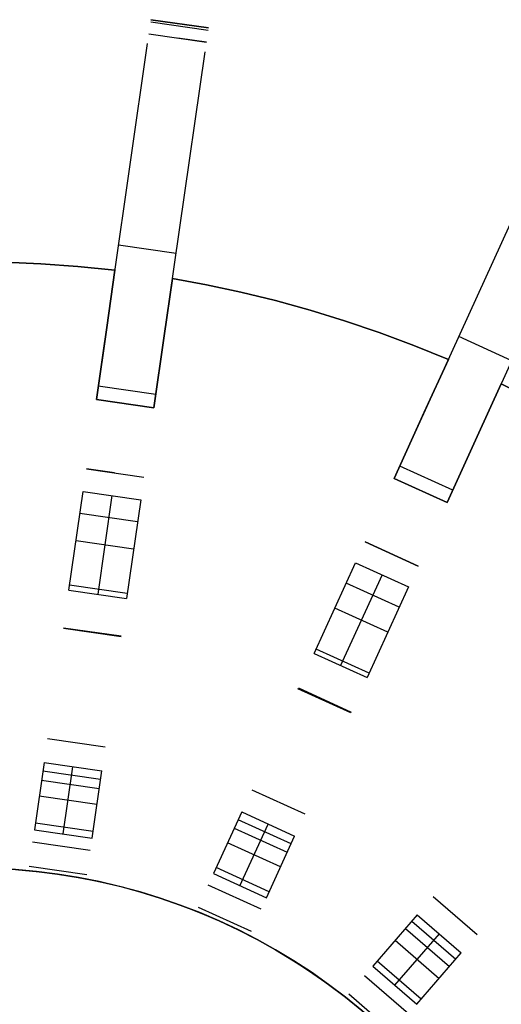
# Model space of a CAD drawing. Header units: millimetres. Extents: x 453 to 1057, y -213 to 387.
# Tile 16 of 17: x 765 to 864, y 184 to 387. Entities that reach past the tile are written whole.
import ezdxf

# ---------------------------------------------------------------- set-up
doc = ezdxf.new("R2010")
doc.units = ezdxf.units.MM

msp = doc.modelspace()

# ---------------------------------------------------------------- linework, layer by layer
at = {"extrusion": (0.998926, -0.014947, -0.043856)}
for points in [[(305.94, -483.41), (398.32, -212.66)], [(397.55, -212.4), (305.18, -483.15)], [(396.79, -212.14), (304.41, -482.88)]]:
    msp.add_lwpolyline(points, dxfattribs=at)
at = {"extrusion": (0.989821, -0.142315, -9.18658e-15)}
msp.add_lwpolyline([(495.73, -126.86), (495.73, -126.59), (495.71, -126.32), (495.69, -126.04), (495.66, -125.77), (495.61, -125.5), (495.56, -125.23), (495.5, -124.96), (495.43, -124.7), (495.35, -124.44), (495.27, -124.18), (495.17, -123.92), (495.06, -123.67), (494.95, -123.42), (494.83, -123.17), (494.7, -122.93), (494.56, -122.7), (494.41, -122.46), (494.26, -122.24), (494.1, -122.02), (493.93, -121.8), (493.75, -121.59), (493.57, -121.39), (493.38, -121.19), (493.18, -121), (492.97, -120.82), (492.76, -120.65)], dxfattribs=at)
at = {"extrusion": (0.989821, -0.142315, 1.33646e-14)}
msp.add_lwpolyline([(495.29, -247.38), (495.38, -247.13), (495.45, -246.87), (495.52, -246.61), (495.57, -246.35), (495.62, -246.09), (495.66, -245.83), (495.69, -245.57), (495.71, -245.3), (495.73, -245.04), (495.73, -244.77)], dxfattribs=at)
for points in [[(792.03, 386.51), (803.91, 384.8)], [(792.09, 386.94), (803.97, 385.23)], [(792.09, 386.94), (803.97, 385.23)], [(803.97, 385.23), (792.09, 386.94)], [(791.67, 384.01), (803.55, 382.3)], [(780.83, 308.59), (791.38, 382)], [(803.55, 382.3), (797.61, 383.15)], [(792.7, 306.88), (803.26, 380.29)], [(842.21, 292.35), (873.02, 359.81)], [(853.13, 287.36), (883.93, 354.82)], [(797.28, 338.71), (785.4, 340.42)], [(784.66, 335.25), (777.02, 336.04), (769.42, 336.59), (761.89, 336.91), (754.42, 337.01), (747.03, 336.88), (739.72, 336.54), (732.51, 335.99), (725.4, 335.25)], [(784.66, 335.25), (777.02, 336.04), (769.42, 336.59), (761.89, 336.91), (754.42, 337.01), (747.03, 336.88), (739.72, 336.54), (732.51, 335.99), (725.4, 335.25)], [(725.4, 335.25), (732.51, 335.99), (739.72, 336.54), (747.03, 336.88), (754.42, 337.01), (761.89, 336.91), (769.42, 336.59), (777.02, 336.04), (784.66, 335.25)], [(784.66, 335.25), (777.02, 336.04), (769.42, 336.59), (761.89, 336.91), (754.42, 337.01), (747.03, 336.88), (739.72, 336.54), (732.51, 335.99), (725.4, 335.25)], [(725.4, 335.25), (732.51, 335.99), (739.72, 336.54), (747.03, 336.88), (754.42, 337.01), (761.89, 336.91), (769.42, 336.59), (777.02, 336.04), (784.66, 335.25)], [(725.4, 335.25), (732.51, 335.99), (739.72, 336.54), (747.03, 336.88), (754.42, 337.01), (761.89, 336.91), (769.42, 336.59), (777.02, 336.04), (784.66, 335.25)], [(782.96, 323.44), (784.66, 335.25)], [(784.66, 335.25), (782.96, 323.44)], [(782.96, 323.44), (784.66, 335.25)], [(784.66, 335.25), (782.96, 323.44)], [(796.54, 333.54), (794.84, 321.73)], [(794.84, 321.73), (796.54, 333.54)], [(796.54, 333.54), (794.84, 321.73)], [(794.84, 321.73), (796.54, 333.54)], [(853.4, 316.84), (846.29, 319.76), (839.16, 322.43), (832.02, 324.86), (824.88, 327.05), (817.75, 329.01), (810.65, 330.74), (803.57, 332.25), (796.54, 333.54)], [(853.4, 316.84), (846.29, 319.76), (839.16, 322.43), (832.02, 324.86), (824.88, 327.05), (817.75, 329.01), (810.65, 330.74), (803.57, 332.25), (796.54, 333.54)], [(796.54, 333.54), (803.57, 332.25), (810.65, 330.74), (817.75, 329.01), (824.88, 327.05), (832.02, 324.86), (839.16, 322.43), (846.29, 319.76), (853.4, 316.84)], [(853.4, 316.84), (846.29, 319.76), (839.16, 322.43), (832.02, 324.86), (824.88, 327.05), (817.75, 329.01), (810.65, 330.74), (803.57, 332.25), (796.54, 333.54)], [(796.54, 333.54), (803.57, 332.25), (810.65, 330.74), (817.75, 329.01), (824.88, 327.05), (832.02, 324.86), (839.16, 322.43), (846.29, 319.76), (853.4, 316.84)], [(796.54, 333.54), (803.57, 332.25), (810.65, 330.74), (817.75, 329.01), (824.88, 327.05), (832.02, 324.86), (839.16, 322.43), (846.29, 319.76), (853.4, 316.84)], [(780.83, 308.59), (782.96, 323.44)], [(782.96, 323.44), (780.83, 308.59)], [(780.83, 308.59), (782.96, 323.44)], [(782.96, 323.44), (780.83, 308.59)], [(794.84, 321.73), (792.7, 306.88)], [(792.7, 306.88), (794.84, 321.73)], [(794.84, 321.73), (792.7, 306.88)], [(792.7, 306.88), (794.84, 321.73)], [(866.48, 316.61), (855.57, 321.6)], [(848.44, 305.99), (853.4, 316.84)], [(853.4, 316.84), (848.44, 305.99)], [(848.44, 305.99), (853.4, 316.84)], [(853.4, 316.84), (848.44, 305.99)], [(793.1, 309.65), (781.23, 311.36)], [(864.31, 311.86), (859.36, 301.01)], [(859.36, 301.01), (864.31, 311.86)], [(864.31, 311.86), (859.36, 301.01)], [(859.36, 301.01), (864.31, 311.86)], [(914.16, 279.82), (908.16, 284.62), (902.07, 289.19), (895.91, 293.53), (889.68, 297.65), (883.39, 301.54), (877.06, 305.2), (870.7, 308.64), (864.31, 311.86)], [(864.31, 311.86), (870.7, 308.64), (877.06, 305.2), (883.39, 301.54), (889.68, 297.65), (895.91, 293.53), (902.07, 289.19), (908.16, 284.62), (914.16, 279.82)], [(914.16, 279.82), (908.16, 284.62), (902.07, 289.19), (895.91, 293.53), (889.68, 297.65), (883.39, 301.54), (877.06, 305.2), (870.7, 308.64), (864.31, 311.86)], [(780.83, 308.59), (792.7, 306.88)], [(780.83, 308.59), (792.7, 306.88)], [(780.83, 308.59), (792.7, 306.88)], [(780.83, 308.59), (792.7, 306.88)], [(780.83, 308.59), (792.7, 306.88)], [(780.83, 308.59), (792.7, 306.88)], [(792.7, 306.88), (780.83, 308.59)], [(792.7, 306.88), (780.83, 308.59)], [(792.7, 306.88), (780.83, 308.59)], [(842.21, 292.35), (848.44, 305.99)], [(848.44, 305.99), (842.21, 292.35)], [(842.21, 292.35), (848.44, 305.99)], [(848.44, 305.99), (842.21, 292.35)], [(859.36, 301.01), (853.13, 287.36)], [(853.13, 287.36), (859.36, 301.01)], [(859.36, 301.01), (853.13, 287.36)], [(853.13, 287.36), (859.36, 301.01)], [(854.29, 289.91), (843.37, 294.89)], [(778.78, 294.32), (790.65, 292.62)], [(784.55, 293.49), (778.78, 294.32)], [(842.21, 292.35), (853.13, 287.36)], [(842.21, 292.35), (853.13, 287.36)], [(842.21, 292.35), (853.13, 287.36)], [(842.21, 292.35), (853.13, 287.36)], [(842.21, 292.35), (853.13, 287.36)], [(842.21, 292.35), (853.13, 287.36)], [(853.13, 287.36), (842.21, 292.35)], [(853.13, 287.36), (842.21, 292.35)], [(853.13, 287.36), (842.21, 292.35)], [(775.18, 269.3), (778.1, 289.64)], [(778.1, 289.64), (789.98, 287.94)], [(784.04, 288.79), (781.12, 268.45)], [(789.98, 287.94), (787.06, 267.59)], [(789.32, 283.36), (777.45, 285.07)], [(788.52, 277.76), (776.64, 279.47)], [(836.22, 279.24), (847.14, 274.25)], [(847.14, 274.25), (836.22, 279.24)], [(825.72, 256.24), (834.26, 274.94)], [(834.26, 274.94), (845.17, 269.95)], [(839.72, 272.44), (831.18, 253.75)], [(787.2, 268.58), (775.32, 270.29)], [(843.25, 265.75), (832.34, 270.73)], [(775.18, 269.3), (787.06, 267.59)], [(845.17, 269.95), (836.63, 251.25)], [(840.9, 260.6), (829.99, 265.59)], [(785.92, 259.67), (774.04, 261.38)], [(774.06, 261.55), (785.94, 259.85)], [(825.72, 256.24), (836.63, 251.25)], [(837.05, 252.16), (826.13, 257.15)], [(833.31, 243.98), (822.4, 248.96)], [(822.47, 249.12), (833.38, 244.14)], [(770.78, 238.72), (782.66, 237.01)], [(770.06, 233.73), (768.07, 219.88)], [(770.06, 233.73), (781.94, 232.03)], [(781.69, 230.27), (769.81, 231.98)], [(774.01, 219.02), (776, 232.88)], [(779.95, 218.17), (781.94, 232.03)], [(769.54, 230.09), (781.42, 228.38)], [(812.88, 228.14), (823.8, 223.15)], [(780.95, 225.1), (769.07, 226.81)], [(810.79, 223.56), (804.98, 210.82)], [(810.79, 223.56), (821.71, 218.57)], [(820.97, 216.96), (810.06, 221.94)], [(768.07, 219.88), (779.95, 218.17)], [(780.15, 219.53), (768.27, 221.24)], [(809.26, 220.21), (820.18, 215.22)], [(810.43, 208.33), (816.25, 221.06)], [(779.58, 215.59), (767.7, 217.3)], [(815.89, 205.83), (821.71, 218.57)], [(818.8, 212.2), (807.89, 217.19)], [(764.78, 211.63), (769.1, 211.21), (773.4, 210.65), (777.68, 209.94), (781.94, 209.08), (786.16, 208.07), (790.34, 206.92), (794.48, 205.62), (798.57, 204.18), (802.61, 202.6), (806.6, 200.87), (810.52, 199.02), (814.37, 197.02), (818.16, 194.9), (821.86, 192.64), (825.49, 190.26), (829.03, 187.75), (832.48, 185.12), (835.84, 182.37)], [(767, 212.39), (778.87, 210.68)], [(816.47, 207.09), (805.55, 212.07)], [(804.98, 210.82), (815.89, 205.83)], [(814.81, 203.47), (803.89, 208.45)], [(850.3, 206.12), (859.37, 198.26)], [(801.83, 203.94), (812.75, 198.95)], [(847, 202.31), (837.84, 191.73)], [(847, 202.31), (856.07, 194.46)], [(844.59, 199.53), (853.66, 191.67)], [(854.91, 193.12), (845.84, 200.97)], [(854.91, 193.12), (845.84, 200.97)], [(842.37, 187.8), (851.54, 198.38)], [(851.49, 189.16), (842.42, 197.02)], [(846.9, 183.87), (856.07, 194.46)], [(837.84, 191.73), (846.9, 183.87)], [(847.81, 184.92), (838.74, 192.77)], [(845.2, 181.91), (836.13, 189.76)], [(832.88, 186.02), (841.95, 178.16)]]:
    msp.add_lwpolyline(points)
at = {"extrusion": (1, 0, 0)}
for points in [[(386.94, -244.77), (386.94, -126.86)], [(386.09, -126.86), (386.09, -244.77)], [(385.23, -126.86), (385.23, -244.77)], [(335.25, -160), (335.25, -172)], [(335.25, -242), (335.25, -254)], [(333.54, -160), (333.54, -172)], [(333.54, -242), (333.54, -254)], [(316.84, -160), (316.84, -172)], [(316.84, -242), (316.84, -254)], [(311.86, -160), (311.86, -172)], [(311.86, -242), (311.86, -254)], [(308.59, -143), (308.59, -160)], [(308.59, -172), (308.59, -242)], [(308.59, -254), (308.59, -288)], [(307.74, -160), (307.74, -143)], [(307.74, -242), (307.74, -172)], [(307.74, -288), (307.74, -254)], [(306.88, -160), (306.88, -143)], [(306.88, -242), (306.88, -172)], [(306.88, -288), (306.88, -254)], [(299, -51.1), (299, -133.31)], [(299, -333.58), (299, -504.14)], [(297.29, -51.1), (297.29, -133.31)], [(297.29, -333.58), (297.29, -504.14)], [(292.35, -143), (292.35, -160)], [(292.35, -172), (292.35, -242)], [(292.35, -254), (292.35, -288)], [(289.86, -160), (289.86, -143)], [(289.86, -242), (289.86, -172)], [(289.86, -288), (289.86, -254)], [(287.36, -160), (287.36, -143)], [(287.36, -242), (287.36, -172)], [(287.36, -288), (287.36, -254)], [(283.53, -51.1), (283.53, -133.31)], [(283.53, -333.58), (283.53, -504.14)], [(278.55, -51.1), (278.55, -133.31)], [(278.55, -333.58), (278.55, -504.14)]]:
    msp.add_lwpolyline(points, dxfattribs=at)
at = {"extrusion": (0.989821, -0.142315, 1.68271e-14)}
msp.add_lwpolyline([(492.76, -120.65), (492.97, -120.82), (493.18, -121), (493.38, -121.19), (493.57, -121.39), (493.75, -121.59), (493.93, -121.8), (494.1, -122.02), (494.26, -122.24), (494.41, -122.46), (494.56, -122.7), (494.7, -122.93), (494.83, -123.17), (494.95, -123.42), (495.06, -123.67), (495.17, -123.92), (495.27, -124.18), (495.35, -124.44), (495.43, -124.7), (495.5, -124.96), (495.56, -125.23), (495.61, -125.5), (495.66, -125.77), (495.69, -126.04), (495.71, -126.32), (495.73, -126.59), (495.73, -126.86)], dxfattribs=at)
at = {"extrusion": (0.989821, -0.142315, -1.7016e-14)}
msp.add_lwpolyline([(495.73, -244.77), (495.73, -245.04), (495.71, -245.3), (495.69, -245.57), (495.66, -245.83), (495.62, -246.09), (495.57, -246.35), (495.52, -246.61), (495.45, -246.87), (495.38, -247.13), (495.29, -247.38)], dxfattribs=at)
at = {"extrusion": (0.993865, -0.085602, 0.070032)}
for points in [[(450.53, -173.28), (303.98, -54.12)], [(303.64, -54.54), (450.18, -173.7)], [(303.3, -54.96), (449.84, -174.12)]]:
    msp.add_lwpolyline(points, dxfattribs=at)
at = {"extrusion": (0.989821, -0.142315, 1.89323e-15)}
msp.add_lwpolyline([(492.76, -120.65), (492.97, -120.82), (493.18, -121), (493.38, -121.19), (493.57, -121.39), (493.75, -121.59), (493.93, -121.8), (494.1, -122.02), (494.26, -122.24), (494.41, -122.46), (494.56, -122.7), (494.7, -122.93), (494.83, -123.17), (494.95, -123.42), (495.06, -123.67), (495.17, -123.92), (495.27, -124.18), (495.35, -124.44), (495.43, -124.7), (495.5, -124.96), (495.56, -125.23), (495.61, -125.5), (495.66, -125.77), (495.69, -126.04), (495.71, -126.32), (495.73, -126.59), (495.73, -126.86)], dxfattribs=at)
at = {"extrusion": (0.989821, -0.142315, -1.07262e-13)}
msp.add_lwpolyline([(495.73, -244.77), (495.73, -245.04), (495.71, -245.3), (495.69, -245.57), (495.66, -245.83), (495.62, -246.09), (495.57, -246.35), (495.52, -246.61), (495.45, -246.87), (495.38, -247.13), (495.29, -247.38)], dxfattribs=at)
at = {"extrusion": (0.990812, -0.040424, -0.129063)}
for points in [[(313.09, -407.16), (399.32, -134.4)], [(397.05, -133.68), (310.82, -406.45)], [(394.78, -132.96), (308.56, -405.73)]]:
    msp.add_lwpolyline(points, dxfattribs=at)
at = {"extrusion": (0.946454, -0.241131, 0.214663)}
for points in [[(566.2, -280.44), (421.76, -158.75)], [(420.7, -160.01), (565.13, -281.71)], [(419.63, -161.28), (564.07, -282.98)]]:
    msp.add_lwpolyline(points, dxfattribs=at)
at = {"extrusion": (0.860812, -0.347235, 0.372062)}
for points in [[(648.08, -394.42), (509.24, -266.36)], [(507.3, -268.47), (646.13, -396.53)], [(505.35, -270.58), (644.18, -398.64)]]:
    msp.add_lwpolyline(points, dxfattribs=at)
at = {"extrusion": (0.994924, -0.070793, 0.07152)}
for points in [[(286.03, -119.17), (363.23, -196.77)], [(362.8, -197.2), (285.6, -119.6)], [(362.37, -197.63), (285.17, -120.03)]]:
    msp.add_lwpolyline(points, dxfattribs=at)
at = {"extrusion": (0.999562, -0.006092, -0.028955)}
for points in [[(313.34, -265.33), (266.27, -488.99)], [(265.45, -488.82), (312.53, -265.15)], [(264.63, -488.65), (311.71, -264.98)]]:
    msp.add_lwpolyline(points, dxfattribs=at)
at = {"extrusion": (0.989821, -0.142315, -5.8589e-14)}
msp.add_lwpolyline([(397.43, -521.23), (397.6, -521.23), (397.78, -521.22), (397.95, -521.21), (398.12, -521.19), (398.29, -521.16), (398.46, -521.13), (398.62, -521.09), (398.79, -521.05), (398.96, -521), (399.12, -520.94), (399.28, -520.88), (399.44, -520.81), (399.6, -520.74), (399.75, -520.66), (399.9, -520.58), (400.05, -520.49), (400.19, -520.4), (400.34, -520.3), (400.47, -520.2), (400.61, -520.1), (400.74, -519.98), (400.87, -519.87), (400.99, -519.75), (401.11, -519.62), (401.22, -519.49), (401.33, -519.36), (401.44, -519.23), (401.54, -519.09), (401.63, -518.94), (401.72, -518.8), (401.81, -518.65), (401.89, -518.5), (401.97, -518.34), (402.04, -518.18), (402.1, -518.02), (402.16, -517.86)], dxfattribs=at)
at = {"extrusion": (0.989821, -0.142315, 3.06603e-14)}
msp.add_lwpolyline([(402.16, -517.86), (402.1, -518.02), (402.04, -518.18), (401.97, -518.34), (401.89, -518.5), (401.81, -518.65), (401.72, -518.8), (401.63, -518.94), (401.54, -519.09), (401.44, -519.23), (401.33, -519.36), (401.22, -519.49), (401.11, -519.62), (400.99, -519.75), (400.87, -519.87), (400.74, -519.98), (400.61, -520.1), (400.47, -520.2), (400.34, -520.3), (400.19, -520.4), (400.05, -520.49), (399.9, -520.58), (399.75, -520.66), (399.6, -520.74), (399.44, -520.81), (399.28, -520.88), (399.12, -520.94), (398.96, -521), (398.79, -521.05), (398.62, -521.09), (398.46, -521.13), (398.29, -521.16), (398.12, -521.19), (397.95, -521.21), (397.78, -521.22), (397.6, -521.23), (397.43, -521.23)], dxfattribs=at)
at = {"extrusion": (0.989821, -0.142315, -2.87493e-14)}
msp.add_lwpolyline([(402.16, -517.86), (402.1, -518.02), (402.04, -518.18), (401.97, -518.34), (401.89, -518.5), (401.81, -518.65), (401.72, -518.8), (401.63, -518.94), (401.54, -519.09), (401.44, -519.23), (401.33, -519.36), (401.22, -519.49), (401.11, -519.62), (400.99, -519.75), (400.87, -519.87), (400.74, -519.98), (400.61, -520.1), (400.47, -520.2), (400.34, -520.3), (400.19, -520.4), (400.05, -520.49), (399.9, -520.58), (399.75, -520.66), (399.6, -520.74), (399.44, -520.81), (399.28, -520.88), (399.12, -520.94), (398.96, -521), (398.79, -521.05), (398.62, -521.09), (398.46, -521.13), (398.29, -521.16), (398.12, -521.19), (397.95, -521.21), (397.78, -521.22), (397.6, -521.23), (397.43, -521.23)], dxfattribs=at)
at = {"extrusion": (0.955885, -0.197657, 0.217294)}
for points in [[(381.38, -226.64), (456.83, -305.93)], [(455.5, -307.21), (380.04, -227.91)], [(454.16, -308.48), (378.71, -229.18)]]:
    msp.add_lwpolyline(points, dxfattribs=at)
at = {"extrusion": (0.996263, -0.016396, -0.084799)}
for points in [[(306.17, -215.96), (262.62, -440.34)], [(260.22, -439.87), (303.76, -215.5)], [(257.82, -439.41), (301.36, -215.03)]]:
    msp.add_lwpolyline(points, dxfattribs=at)
at = {"extrusion": (0.909632, -0.415415, 4.32405e-14)}
msp.add_lwpolyline([(596.65, -521.23), (596.83, -521.23), (597, -521.22), (597.17, -521.21), (597.34, -521.19), (597.51, -521.16), (597.68, -521.13), (597.85, -521.09), (598.01, -521.05), (598.18, -521), (598.34, -520.94), (598.5, -520.88), (598.66, -520.81), (598.82, -520.74), (598.97, -520.66), (599.12, -520.58), (599.27, -520.49), (599.42, -520.4), (599.56, -520.3), (599.7, -520.2), (599.83, -520.1), (599.96, -519.98), (600.09, -519.87), (600.21, -519.75), (600.33, -519.62), (600.44, -519.49), (600.55, -519.36), (600.66, -519.23), (600.76, -519.09), (600.86, -518.94), (600.95, -518.8), (601.03, -518.65), (601.11, -518.5), (601.19, -518.34), (601.26, -518.18), (601.32, -518.02), (601.38, -517.86)], dxfattribs=at)
at = {"extrusion": (0.909632, -0.415415, 5.57689e-14)}
msp.add_lwpolyline([(601.38, -517.86), (601.32, -518.02), (601.26, -518.18), (601.19, -518.34), (601.11, -518.5), (601.03, -518.65), (600.95, -518.8), (600.86, -518.94), (600.76, -519.09), (600.66, -519.23), (600.55, -519.36), (600.44, -519.49), (600.33, -519.62), (600.21, -519.75), (600.09, -519.87), (599.96, -519.98), (599.83, -520.1), (599.7, -520.2), (599.56, -520.3), (599.42, -520.4), (599.27, -520.49), (599.12, -520.58), (598.97, -520.66), (598.82, -520.74), (598.66, -520.81), (598.5, -520.88), (598.34, -520.94), (598.18, -521), (598.01, -521.05), (597.85, -521.09), (597.68, -521.13), (597.51, -521.16), (597.34, -521.19), (597.17, -521.21), (597, -521.22), (596.83, -521.23), (596.65, -521.23)], dxfattribs=at)
at = {"extrusion": (0.909632, -0.415415, -3.16022e-14)}
msp.add_lwpolyline([(601.38, -517.86), (601.32, -518.02), (601.26, -518.18), (601.19, -518.34), (601.11, -518.5), (601.03, -518.65), (600.95, -518.8), (600.86, -518.94), (600.76, -519.09), (600.66, -519.23), (600.55, -519.36), (600.44, -519.49), (600.33, -519.62), (600.21, -519.75), (600.09, -519.87), (599.96, -519.98), (599.83, -520.1), (599.7, -520.2), (599.56, -520.3), (599.42, -520.4), (599.27, -520.49), (599.12, -520.58), (598.97, -520.66), (598.82, -520.74), (598.66, -520.81), (598.5, -520.88), (598.34, -520.94), (598.18, -521), (598.01, -521.05), (597.85, -521.09), (597.68, -521.13), (597.51, -521.16), (597.34, -521.19), (597.17, -521.21), (597, -521.22), (596.83, -521.23), (596.65, -521.23)], dxfattribs=at)
at = {"extrusion": (0.989821, -0.142315, -9.93246e-15)}
msp.add_lwpolyline([(369.05, -511.57), (369, -511.84), (368.96, -512.11), (368.92, -512.38), (368.9, -512.65), (368.88, -512.93), (368.88, -513.2), (368.88, -513.48), (368.89, -513.75), (368.92, -514.02), (368.95, -514.29), (368.99, -514.57), (369.04, -514.83), (369.1, -515.1), (369.17, -515.37), (369.24, -515.63), (369.33, -515.89), (369.43, -516.15), (369.53, -516.4), (369.64, -516.65), (369.76, -516.89), (369.89, -517.14), (370.03, -517.37), (370.18, -517.6), (370.33, -517.83), (370.49, -518.05), (370.66, -518.27), (370.84, -518.48), (371.02, -518.68), (371.21, -518.88), (371.41, -519.07), (371.61, -519.25), (371.82, -519.43), (372.03, -519.6), (372.25, -519.76), (372.48, -519.92), (372.71, -520.06), (372.95, -520.2), (373.19, -520.33), (373.43, -520.45), (373.68, -520.57), (373.94, -520.67), (374.19, -520.77), (374.45, -520.86), (374.71, -520.94), (374.98, -521.01), (375.25, -521.07), (375.51, -521.12), (375.79, -521.16), (376.06, -521.19), (376.33, -521.22), (376.6, -521.23), (376.88, -521.23)], dxfattribs=at)
at = {"extrusion": (0.989821, -0.142315, -1.40222e-14)}
msp.add_lwpolyline([(376.88, -521.23), (376.6, -521.23), (376.33, -521.22), (376.06, -521.19), (375.79, -521.16), (375.51, -521.12), (375.25, -521.07), (374.98, -521.01), (374.71, -520.94), (374.45, -520.86), (374.19, -520.77), (373.94, -520.67), (373.68, -520.57), (373.43, -520.45), (373.19, -520.33), (372.95, -520.2), (372.71, -520.06), (372.48, -519.92), (372.25, -519.76), (372.03, -519.6), (371.82, -519.43), (371.61, -519.25), (371.41, -519.07), (371.21, -518.88), (371.02, -518.68), (370.84, -518.48), (370.66, -518.27), (370.49, -518.05), (370.33, -517.83), (370.18, -517.6), (370.03, -517.37), (369.89, -517.14), (369.76, -516.89), (369.64, -516.65), (369.53, -516.4), (369.43, -516.15), (369.33, -515.89), (369.24, -515.63), (369.17, -515.37), (369.1, -515.1), (369.04, -514.83), (368.99, -514.57), (368.95, -514.29), (368.92, -514.02), (368.89, -513.75), (368.88, -513.48), (368.88, -513.2), (368.88, -512.93), (368.9, -512.65), (368.92, -512.38), (368.96, -512.11), (369, -511.84), (369.05, -511.57)], dxfattribs=at)
at = {"extrusion": (0.989821, -0.142315, 7.32687e-15)}
msp.add_lwpolyline([(376.88, -521.23), (376.6, -521.23), (376.33, -521.22), (376.06, -521.19), (375.79, -521.16), (375.51, -521.12), (375.25, -521.07), (374.98, -521.01), (374.71, -520.94), (374.45, -520.86), (374.19, -520.77), (373.94, -520.67), (373.68, -520.57), (373.43, -520.45), (373.19, -520.33), (372.95, -520.2), (372.71, -520.06), (372.48, -519.92), (372.25, -519.76), (372.03, -519.6), (371.82, -519.43), (371.61, -519.25), (371.41, -519.07), (371.21, -518.88), (371.02, -518.68), (370.84, -518.48), (370.66, -518.27), (370.49, -518.05), (370.33, -517.83), (370.18, -517.6), (370.03, -517.37), (369.89, -517.14), (369.76, -516.89), (369.64, -516.65), (369.53, -516.4), (369.43, -516.15), (369.33, -515.89), (369.24, -515.63), (369.17, -515.37), (369.1, -515.1), (369.04, -514.83), (368.99, -514.57), (368.95, -514.29), (368.92, -514.02), (368.89, -513.75), (368.88, -513.48), (368.88, -513.2), (368.88, -512.93), (368.9, -512.65), (368.92, -512.38), (368.96, -512.11), (369, -511.84), (369.05, -511.57)], dxfattribs=at)
at = {"extrusion": (0.886329, -0.279191, 0.369423)}
for points in [[(445.82, -336.69), (516.84, -419.98)], [(514.45, -422.02), (443.43, -338.73)], [(512.07, -424.05), (441.05, -340.76)]]:
    msp.add_lwpolyline(points, dxfattribs=at)
at = {"extrusion": (0.909632, -0.415415, 1.22014e-14)}
msp.add_lwpolyline([(568.27, -511.57), (568.22, -511.84), (568.18, -512.11), (568.14, -512.38), (568.12, -512.65), (568.1, -512.93), (568.1, -513.2), (568.1, -513.48), (568.12, -513.75), (568.14, -514.02), (568.17, -514.29), (568.21, -514.57), (568.26, -514.83), (568.32, -515.1), (568.39, -515.37), (568.47, -515.63), (568.55, -515.89), (568.65, -516.15), (568.75, -516.4), (568.86, -516.65), (568.99, -516.89), (569.12, -517.14), (569.25, -517.37), (569.4, -517.6), (569.55, -517.83), (569.71, -518.05), (569.88, -518.27), (570.06, -518.48), (570.24, -518.68), (570.43, -518.88), (570.63, -519.07), (570.83, -519.25), (571.04, -519.43), (571.25, -519.6), (571.48, -519.76), (571.7, -519.92), (571.93, -520.06), (572.17, -520.2), (572.41, -520.33), (572.65, -520.45), (572.9, -520.57), (573.16, -520.67), (573.41, -520.77), (573.67, -520.86), (573.94, -520.94), (574.2, -521.01), (574.47, -521.07), (574.74, -521.12), (575.01, -521.16), (575.28, -521.19), (575.55, -521.22), (575.83, -521.23), (576.1, -521.23)], dxfattribs=at)
at = {"extrusion": (0.909632, -0.415415, 1.38848e-14)}
msp.add_lwpolyline([(576.1, -521.23), (575.83, -521.23), (575.55, -521.22), (575.28, -521.19), (575.01, -521.16), (574.74, -521.12), (574.47, -521.07), (574.2, -521.01), (573.94, -520.94), (573.67, -520.86), (573.41, -520.77), (573.16, -520.67), (572.9, -520.57), (572.65, -520.45), (572.41, -520.33), (572.17, -520.2), (571.93, -520.06), (571.7, -519.92), (571.48, -519.76), (571.25, -519.6), (571.04, -519.43), (570.83, -519.25), (570.63, -519.07), (570.43, -518.88), (570.24, -518.68), (570.06, -518.48), (569.88, -518.27), (569.71, -518.05), (569.55, -517.83), (569.4, -517.6), (569.25, -517.37), (569.12, -517.14), (568.99, -516.89), (568.86, -516.65), (568.75, -516.4), (568.65, -516.15), (568.55, -515.89), (568.47, -515.63), (568.39, -515.37), (568.32, -515.1), (568.26, -514.83), (568.21, -514.57), (568.17, -514.29), (568.14, -514.02), (568.12, -513.75), (568.1, -513.48), (568.1, -513.2), (568.1, -512.93), (568.12, -512.65), (568.14, -512.38), (568.18, -512.11), (568.22, -511.84), (568.27, -511.57)], dxfattribs=at)
at = {"extrusion": (0.909632, -0.415415, 3.27095e-14)}
msp.add_lwpolyline([(576.1, -521.23), (575.83, -521.23), (575.55, -521.22), (575.28, -521.19), (575.01, -521.16), (574.74, -521.12), (574.47, -521.07), (574.2, -521.01), (573.94, -520.94), (573.67, -520.86), (573.41, -520.77), (573.16, -520.67), (572.9, -520.57), (572.65, -520.45), (572.41, -520.33), (572.17, -520.2), (571.93, -520.06), (571.7, -519.92), (571.48, -519.76), (571.25, -519.6), (571.04, -519.43), (570.83, -519.25), (570.63, -519.07), (570.43, -518.88), (570.24, -518.68), (570.06, -518.48), (569.88, -518.27), (569.71, -518.05), (569.55, -517.83), (569.4, -517.6), (569.25, -517.37), (569.12, -517.14), (568.99, -516.89), (568.86, -516.65), (568.75, -516.4), (568.65, -516.15), (568.55, -515.89), (568.47, -515.63), (568.39, -515.37), (568.32, -515.1), (568.26, -514.83), (568.21, -514.57), (568.17, -514.29), (568.14, -514.02), (568.12, -513.75), (568.1, -513.48), (568.1, -513.2), (568.1, -512.93), (568.12, -512.65), (568.14, -512.38), (568.18, -512.11), (568.22, -511.84), (568.27, -511.57)], dxfattribs=at)
at = {"extrusion": (0.989821, -0.142315, 9.9923e-14)}
msp.add_lwpolyline([(345.98, -1.78), (345.77, -1.62), (345.55, -1.45), (345.32, -1.3), (345.09, -1.16), (344.86, -1.02), (344.62, -0.89), (344.37, -0.77), (344.12, -0.66), (343.87, -0.55), (343.62, -0.46), (343.36, -0.37), (343.1, -0.29), (342.84, -0.23), (342.57, -0.17), (342.3, -0.12), (342.03, -0.07), (341.76, -0.04), (341.49, -0.02), (341.22, 0), (340.95, 0)], dxfattribs=at)
at = {"extrusion": (0.989821, -0.142315, -1.59073e-13)}
msp.add_lwpolyline([(340.95, 0), (341.22, 0), (341.49, -0.02), (341.76, -0.04), (342.03, -0.07), (342.3, -0.12), (342.57, -0.17), (342.84, -0.23), (343.1, -0.29), (343.36, -0.37), (343.62, -0.46), (343.87, -0.55), (344.12, -0.66), (344.37, -0.77), (344.62, -0.89), (344.86, -1.02), (345.09, -1.16), (345.32, -1.3), (345.55, -1.45), (345.77, -1.62), (345.98, -1.78)], dxfattribs=at)
at = {"extrusion": (0.989821, -0.142315, 5.70397e-14)}
msp.add_lwpolyline([(340.95, 0), (341.22, 0), (341.49, -0.02), (341.76, -0.04), (342.03, -0.07), (342.3, -0.12), (342.57, -0.17), (342.84, -0.23), (343.1, -0.29), (343.36, -0.37), (343.62, -0.46), (343.87, -0.55), (344.12, -0.66), (344.37, -0.77), (344.62, -0.89), (344.86, -1.02), (345.09, -1.16), (345.32, -1.3), (345.55, -1.45), (345.77, -1.62), (345.98, -1.78)], dxfattribs=at)
at = {"extrusion": (0.989821, -0.142315, 9.94025e-14)}
msp.add_lwpolyline([(339.17, -65.6), (338.99, -65.41), (338.82, -65.22), (338.65, -65.03), (338.49, -64.82), (338.34, -64.61), (338.19, -64.4), (338.05, -64.18), (337.91, -63.96), (337.79, -63.74), (337.67, -63.51), (337.56, -63.27), (337.45, -63.03), (337.36, -62.79), (337.27, -62.55)], dxfattribs=at)
at = {"extrusion": (0.998926, -0.014947, 0.043856)}
for points in [[(223.84, -44.09), (241.58, -96.08)], [(240.82, -96.34), (223.08, -44.35)], [(240.05, -96.6), (222.31, -44.61)]]:
    msp.add_lwpolyline(points, dxfattribs=at)
at = {"extrusion": (0.989821, -0.142315, -3.07966e-13)}
msp.add_lwpolyline([(339.17, -65.6), (338.99, -65.41), (338.82, -65.22), (338.65, -65.03), (338.49, -64.82), (338.34, -64.61), (338.19, -64.4), (338.05, -64.18), (337.91, -63.96), (337.79, -63.74), (337.67, -63.51), (337.56, -63.27), (337.45, -63.03), (337.36, -62.79), (337.27, -62.55)], dxfattribs=at)
at = {"extrusion": (0.989821, -0.142315, -1.57391e-13)}
msp.add_lwpolyline([(339.17, -65.6), (338.99, -65.41), (338.82, -65.22), (338.65, -65.03), (338.49, -64.82), (338.34, -64.61), (338.19, -64.4), (338.05, -64.18), (337.91, -63.96), (337.79, -63.74), (337.67, -63.51), (337.56, -63.27), (337.45, -63.03), (337.36, -62.79), (337.27, -62.55)], dxfattribs=at)
at = {"extrusion": (0.909632, -0.415415, 3.79751e-14)}
msp.add_lwpolyline([(545.2, -1.78), (544.99, -1.62), (544.77, -1.45), (544.54, -1.3), (544.31, -1.16), (544.08, -1.02), (543.84, -0.89), (543.59, -0.77), (543.35, -0.66), (543.09, -0.55), (542.84, -0.46), (542.58, -0.37), (542.32, -0.29), (542.06, -0.23), (541.79, -0.17), (541.52, -0.12), (541.25, -0.07), (540.98, -0.04), (540.71, -0.02), (540.44, 0), (540.17, 0)], dxfattribs=at)
at = {"extrusion": (0.909632, -0.415415, -5.91543e-14)}
msp.add_lwpolyline([(540.17, 0), (540.44, 0), (540.71, -0.02), (540.98, -0.04), (541.25, -0.07), (541.52, -0.12), (541.79, -0.17), (542.06, -0.23), (542.32, -0.29), (542.58, -0.37), (542.84, -0.46), (543.09, -0.55), (543.35, -0.66), (543.59, -0.77), (543.84, -0.89), (544.08, -1.02), (544.31, -1.16), (544.54, -1.3), (544.77, -1.45), (544.99, -1.62), (545.2, -1.78)], dxfattribs=at)
at = {"extrusion": (0.909632, -0.415415, -1.93582e-13)}
msp.add_lwpolyline([(538.4, -65.6), (538.22, -65.41), (538.04, -65.22), (537.87, -65.03), (537.71, -64.82), (537.56, -64.61), (537.41, -64.4), (537.27, -64.18), (537.14, -63.96), (537.01, -63.74), (536.89, -63.51), (536.78, -63.27), (536.67, -63.03), (536.58, -62.79), (536.49, -62.55)], dxfattribs=at)
at = {"extrusion": (0.909632, -0.415415, 3.652e-14)}
msp.add_lwpolyline([(540.17, 0), (540.44, 0), (540.71, -0.02), (540.98, -0.04), (541.25, -0.07), (541.52, -0.12), (541.79, -0.17), (542.06, -0.23), (542.32, -0.29), (542.58, -0.37), (542.84, -0.46), (543.09, -0.55), (543.35, -0.66), (543.59, -0.77), (543.84, -0.89), (544.08, -1.02), (544.31, -1.16), (544.54, -1.3), (544.77, -1.45), (544.99, -1.62), (545.2, -1.78)], dxfattribs=at)
at = {"extrusion": (0.989821, -0.142315, -1.01371e-14)}
msp.add_lwpolyline([(326.95, 0), (326.67, 0), (326.39, -0.02), (326.12, -0.04), (325.84, -0.08), (325.57, -0.12), (325.3, -0.17), (325.03, -0.23), (324.76, -0.3), (324.5, -0.38), (324.23, -0.47), (323.97, -0.57), (323.72, -0.68), (323.47, -0.8), (323.22, -0.92), (322.98, -1.05), (322.74, -1.19), (322.51, -1.34), (322.28, -1.5), (322.06, -1.67), (321.84, -1.84), (321.63, -2.02), (321.43, -2.21), (321.23, -2.4), (321.04, -2.6), (320.86, -2.81), (320.68, -3.02), (320.51, -3.24), (320.35, -3.47), (320.2, -3.7), (320.06, -3.93), (319.92, -4.17), (319.79, -4.42), (319.67, -4.67), (319.56, -4.92), (319.46, -5.18), (319.37, -5.44), (319.28, -5.7), (319.21, -5.97), (319.14, -6.24), (319.09, -6.51), (319.04, -6.78), (319, -7.06), (318.97, -7.33), (318.96, -7.61), (318.95, -7.89), (318.95, -8.16), (318.96, -8.44), (318.98, -8.71), (319.01, -8.99), (319.05, -9.26), (319.09, -9.54), (319.15, -9.81), (319.22, -10.08), (319.3, -10.34), (319.38, -10.6)], dxfattribs=at)
at = {"extrusion": (0.990812, -0.040424, 0.129063)}
for points in [[(236.46, -112.84), (253.02, -165.23)], [(250.75, -165.94), (234.19, -113.56)], [(248.48, -166.66), (231.92, -114.28)]]:
    msp.add_lwpolyline(points, dxfattribs=at)
at = {"extrusion": (0.909632, -0.415415, 8.06309e-14)}
msp.add_lwpolyline([(538.4, -65.6), (538.22, -65.41), (538.04, -65.22), (537.87, -65.03), (537.71, -64.82), (537.56, -64.61), (537.41, -64.4), (537.27, -64.18), (537.14, -63.96), (537.01, -63.74), (536.89, -63.51), (536.78, -63.27), (536.67, -63.03), (536.58, -62.79), (536.49, -62.55)], dxfattribs=at)
at = {"extrusion": (0.989821, -0.142315, 6.14069e-15)}
msp.add_lwpolyline([(319.38, -10.6), (319.3, -10.34), (319.22, -10.08), (319.15, -9.81), (319.09, -9.54), (319.05, -9.26), (319.01, -8.99), (318.98, -8.71), (318.96, -8.44), (318.95, -8.16), (318.95, -7.89), (318.96, -7.61), (318.97, -7.33), (319, -7.06), (319.04, -6.78), (319.09, -6.51), (319.14, -6.24), (319.21, -5.97), (319.28, -5.7), (319.37, -5.44), (319.46, -5.18), (319.56, -4.92), (319.67, -4.67), (319.79, -4.42), (319.92, -4.17), (320.06, -3.93), (320.2, -3.7), (320.35, -3.47), (320.51, -3.24), (320.68, -3.02), (320.86, -2.81), (321.04, -2.6), (321.23, -2.4), (321.43, -2.21), (321.63, -2.02), (321.84, -1.84), (322.06, -1.67), (322.28, -1.5), (322.51, -1.34), (322.74, -1.19), (322.98, -1.05), (323.22, -0.92), (323.47, -0.8), (323.72, -0.68), (323.97, -0.57), (324.23, -0.47), (324.5, -0.38), (324.76, -0.3), (325.03, -0.23), (325.3, -0.17), (325.57, -0.12), (325.84, -0.08), (326.12, -0.04), (326.39, -0.02), (326.67, 0), (326.95, 0)], dxfattribs=at)
at = {"extrusion": (0.989821, -0.142315, -1.63551e-14)}
msp.add_lwpolyline([(319.38, -10.6), (319.3, -10.34), (319.22, -10.08), (319.15, -9.81), (319.09, -9.54), (319.05, -9.26), (319.01, -8.99), (318.98, -8.71), (318.96, -8.44), (318.95, -8.16), (318.95, -7.89), (318.96, -7.61), (318.97, -7.33), (319, -7.06), (319.04, -6.78), (319.09, -6.51), (319.14, -6.24), (319.21, -5.97), (319.28, -5.7), (319.37, -5.44), (319.46, -5.18), (319.56, -4.92), (319.67, -4.67), (319.79, -4.42), (319.92, -4.17), (320.06, -3.93), (320.2, -3.7), (320.35, -3.47), (320.51, -3.24), (320.68, -3.02), (320.86, -2.81), (321.04, -2.6), (321.23, -2.4), (321.43, -2.21), (321.63, -2.02), (321.84, -1.84), (322.06, -1.67), (322.28, -1.5), (322.51, -1.34), (322.74, -1.19), (322.98, -1.05), (323.22, -0.92), (323.47, -0.8), (323.72, -0.68), (323.97, -0.57), (324.23, -0.47), (324.5, -0.38), (324.76, -0.3), (325.03, -0.23), (325.3, -0.17), (325.57, -0.12), (325.84, -0.08), (326.12, -0.04), (326.39, -0.02), (326.67, 0), (326.95, 0)], dxfattribs=at)
at = {"extrusion": (0.909632, -0.415415, 1.70448e-13)}
msp.add_lwpolyline([(538.4, -65.6), (538.22, -65.41), (538.04, -65.22), (537.87, -65.03), (537.71, -64.82), (537.56, -64.61), (537.41, -64.4), (537.27, -64.18), (537.14, -63.96), (537.01, -63.74), (536.89, -63.51), (536.78, -63.27), (536.67, -63.03), (536.58, -62.79), (536.49, -62.55)], dxfattribs=at)
at = {"extrusion": (-4e-05, 5.75113e-06, 1)}
msp.add_lwpolyline([(635.09, 122.22), (636.39, 126.38), (637.83, 130.49), (639.41, 134.54), (641.14, 138.54), (643, 142.47), (645, 146.34), (647.13, 150.14), (649.4, 153.85), (651.79, 157.49), (654.31, 161.04), (656.95, 164.51), (659.7, 167.87), (662.58, 171.14), (665.56, 174.31), (668.66, 177.37), (671.86, 180.33), (675.16, 183.17), (678.55, 185.89), (682.04, 188.49), (685.62, 190.97), (689.28, 193.33), (693.03, 195.55), (696.84, 197.64), (700.73, 199.6), (704.69, 201.42), (708.7, 203.11), (712.77, 204.65), (716.89, 206.05), (721.06, 207.31), (725.27, 208.42), (729.52, 209.38), (733.79, 210.19), (738.1, 210.86), (742.42, 211.37), (746.76, 211.73), (751.11, 211.95), (755.46, 212.01), (759.81, 211.92), (764.16, 211.67), (768.49, 211.28), (772.81, 210.74), (777.11, 210.04), (781.38, 209.2), (785.62, 208.21), (789.82, 207.07), (793.98, 205.78), (798.09, 204.35), (802.15, 202.78), (806.16, 201.07), (810.1, 199.22), (813.97, 197.24), (817.77, 195.12), (821.5, 192.87), (825.15, 190.49), (828.71, 187.98), (832.18, 185.35), (835.56, 182.61), (838.84, 179.75), (842.02, 176.77), (845.09, 173.69), (848.05, 170.5), (850.9, 167.21), (853.64, 163.82), (856.25, 160.34), (858.75, 156.77), (861.11, 153.12), (863.35, 149.38), (865.46, 145.57), (867.43, 141.69), (869.26, 137.74), (870.96, 133.74), (872.52, 129.67), (873.93, 125.55), (875.2, 121.39), (876.33, 117.18), (877.3, 112.94), (878.13, 108.67), (878.81, 104.37), (879.34, 100.05), (879.72, 95.71), (879.95, 91.36), (880.02, 87.01)], dxfattribs=at)
at = {"extrusion": (4e-05, -5.75113e-06, 1)}
msp.add_lwpolyline([(880.04, 87.01), (879.96, 91.36), (879.73, 95.71), (879.36, 100.04), (878.83, 104.36), (878.15, 108.66), (877.32, 112.94), (876.34, 117.18), (875.22, 121.39), (873.95, 125.55), (872.53, 129.67), (870.97, 133.73), (869.28, 137.74), (867.44, 141.69), (865.47, 145.57), (863.36, 149.38), (861.12, 153.11), (858.76, 156.77), (856.27, 160.34), (853.65, 163.82), (850.92, 167.21), (848.07, 170.5), (845.1, 173.69), (842.03, 176.77), (838.85, 179.74), (835.57, 182.61), (832.19, 185.35), (828.72, 187.98), (825.16, 190.48), (821.51, 192.86), (817.79, 195.11), (813.99, 197.23), (810.11, 199.22), (806.17, 201.07), (802.17, 202.78), (798.11, 204.35), (793.99, 205.78), (789.84, 207.06), (785.63, 208.2), (781.39, 209.2), (777.12, 210.04), (772.83, 210.73), (768.51, 211.28), (764.17, 211.67), (759.82, 211.91), (755.47, 212.01), (751.12, 211.94), (746.77, 211.73), (742.43, 211.37), (738.11, 210.85), (733.81, 210.19), (729.53, 209.38), (725.28, 208.41), (721.08, 207.3), (716.91, 206.05), (712.78, 204.65), (708.71, 203.11), (704.7, 201.42), (700.75, 199.6), (696.86, 197.64), (693.04, 195.55), (689.3, 193.32), (685.64, 190.97), (682.06, 188.49), (678.57, 185.89), (675.17, 183.16), (671.87, 180.33), (668.67, 177.37), (665.58, 174.31), (662.59, 171.14), (659.72, 167.87), (656.96, 164.5), (654.32, 161.04), (651.8, 157.49), (649.41, 153.85), (647.15, 150.13), (645.02, 146.34), (643.02, 142.47), (641.15, 138.54), (639.43, 134.54), (637.84, 130.49), (636.4, 126.38), (635.1, 122.22)], dxfattribs=at)
at = {"extrusion": (0.909632, -0.415415, 2.07555e-14)}
msp.add_lwpolyline([(526.17, 0), (525.89, 0), (525.61, -0.02), (525.34, -0.04), (525.06, -0.08), (524.79, -0.12), (524.52, -0.17), (524.25, -0.23), (523.98, -0.3), (523.72, -0.38), (523.46, -0.47), (523.2, -0.57), (522.94, -0.68), (522.69, -0.8), (522.44, -0.92), (522.2, -1.05), (521.96, -1.19), (521.73, -1.34), (521.5, -1.5), (521.28, -1.67), (521.06, -1.84), (520.85, -2.02), (520.65, -2.21), (520.45, -2.4), (520.26, -2.6), (520.08, -2.81), (519.9, -3.02), (519.74, -3.24), (519.58, -3.47), (519.42, -3.7), (519.28, -3.93), (519.14, -4.17), (519.01, -4.42), (518.89, -4.67), (518.78, -4.92), (518.68, -5.18), (518.59, -5.44), (518.5, -5.7), (518.43, -5.97), (518.36, -6.24), (518.31, -6.51), (518.26, -6.78), (518.22, -7.06), (518.2, -7.33), (518.18, -7.61), (518.17, -7.89), (518.17, -8.16), (518.18, -8.44), (518.2, -8.71), (518.23, -8.99), (518.27, -9.26), (518.32, -9.54), (518.37, -9.81), (518.44, -10.08), (518.52, -10.34), (518.6, -10.6)], dxfattribs=at)
at = {"extrusion": (0.909632, -0.415415, 1.12533e-14)}
msp.add_lwpolyline([(518.6, -10.6), (518.52, -10.34), (518.44, -10.08), (518.37, -9.81), (518.32, -9.54), (518.27, -9.26), (518.23, -8.99), (518.2, -8.71), (518.18, -8.44), (518.17, -8.16), (518.17, -7.89), (518.18, -7.61), (518.2, -7.33), (518.22, -7.06), (518.26, -6.78), (518.31, -6.51), (518.36, -6.24), (518.43, -5.97), (518.5, -5.7), (518.59, -5.44), (518.68, -5.18), (518.78, -4.92), (518.89, -4.67), (519.01, -4.42), (519.14, -4.17), (519.28, -3.93), (519.42, -3.7), (519.58, -3.47), (519.74, -3.24), (519.9, -3.02), (520.08, -2.81), (520.26, -2.6), (520.45, -2.4), (520.65, -2.21), (520.85, -2.02), (521.06, -1.84), (521.28, -1.67), (521.5, -1.5), (521.73, -1.34), (521.96, -1.19), (522.2, -1.05), (522.44, -0.92), (522.69, -0.8), (522.94, -0.68), (523.2, -0.57), (523.46, -0.47), (523.72, -0.38), (523.98, -0.3), (524.25, -0.23), (524.52, -0.17), (524.79, -0.12), (525.06, -0.08), (525.34, -0.04), (525.61, -0.02), (525.89, 0), (526.17, 0)], dxfattribs=at)
at = {"extrusion": (0.909632, -0.415415, 1.89381e-14)}
msp.add_lwpolyline([(518.6, -10.6), (518.52, -10.34), (518.44, -10.08), (518.37, -9.81), (518.32, -9.54), (518.27, -9.26), (518.23, -8.99), (518.2, -8.71), (518.18, -8.44), (518.17, -8.16), (518.17, -7.89), (518.18, -7.61), (518.2, -7.33), (518.22, -7.06), (518.26, -6.78), (518.31, -6.51), (518.36, -6.24), (518.43, -5.97), (518.5, -5.7), (518.59, -5.44), (518.68, -5.18), (518.78, -4.92), (518.89, -4.67), (519.01, -4.42), (519.14, -4.17), (519.28, -3.93), (519.42, -3.7), (519.58, -3.47), (519.74, -3.24), (519.9, -3.02), (520.08, -2.81), (520.26, -2.6), (520.45, -2.4), (520.65, -2.21), (520.85, -2.02), (521.06, -1.84), (521.28, -1.67), (521.5, -1.5), (521.73, -1.34), (521.96, -1.19), (522.2, -1.05), (522.44, -0.92), (522.69, -0.8), (522.94, -0.68), (523.2, -0.57), (523.46, -0.47), (523.72, -0.38), (523.98, -0.3), (524.25, -0.23), (524.52, -0.17), (524.79, -0.12), (525.06, -0.08), (525.34, -0.04), (525.61, -0.02), (525.89, 0), (526.17, 0)], dxfattribs=at)
at = {"extrusion": (0.75575, -0.654861, -1.69068e-13)}
msp.add_lwpolyline([(712.6, -1.78), (712.39, -1.62), (712.17, -1.45), (711.94, -1.3), (711.71, -1.16), (711.48, -1.02), (711.24, -0.89), (710.99, -0.77), (710.75, -0.66), (710.49, -0.55), (710.24, -0.46), (709.98, -0.37), (709.72, -0.29), (709.46, -0.23), (709.19, -0.17), (708.92, -0.12), (708.65, -0.07), (708.38, -0.04), (708.11, -0.02), (707.84, 0), (707.57, 0)], dxfattribs=at)
at = {"extrusion": (0.75575, -0.654861, -1.3624e-14)}
msp.add_lwpolyline([(707.57, 0), (707.84, 0), (708.11, -0.02), (708.38, -0.04), (708.65, -0.07), (708.92, -0.12), (709.19, -0.17), (709.46, -0.23), (709.72, -0.29), (709.98, -0.37), (710.24, -0.46), (710.49, -0.55), (710.75, -0.66), (710.99, -0.77), (711.24, -0.89), (711.48, -1.02), (711.71, -1.16), (711.94, -1.3), (712.17, -1.45), (712.39, -1.62), (712.6, -1.78)], dxfattribs=at)
at = {"extrusion": (0.977008, -0.053692, 0.20633)}
for points in [[(231.44, -179.86), (245.58, -232.95)], [(241.9, -233.93), (227.76, -180.84)], [(238.23, -234.9), (224.09, -181.82)]]:
    msp.add_lwpolyline(points, dxfattribs=at)
at = {"extrusion": (0.75575, -0.654861, 4.26588e-14)}
msp.add_lwpolyline([(705.8, -65.6), (705.62, -65.41), (705.44, -65.22), (705.27, -65.03), (705.11, -64.82), (704.96, -64.61), (704.81, -64.4), (704.67, -64.18), (704.53, -63.96), (704.41, -63.74), (704.29, -63.51), (704.18, -63.27), (704.07, -63.03), (703.98, -62.79), (703.89, -62.55)], dxfattribs=at)
at = {"extrusion": (0.75575, -0.654861, -3.22573e-14)}
msp.add_lwpolyline([(705.8, -65.6), (705.62, -65.41), (705.44, -65.22), (705.27, -65.03), (705.11, -64.82), (704.96, -64.61), (704.81, -64.4), (704.67, -64.18), (704.53, -63.96), (704.41, -63.74), (704.29, -63.51), (704.18, -63.27), (704.07, -63.03), (703.98, -62.79), (703.89, -62.55)], dxfattribs=at)
at = {"extrusion": (0.75575, -0.654861, 1.35209e-14)}
msp.add_lwpolyline([(707.57, 0), (707.84, 0), (708.11, -0.02), (708.38, -0.04), (708.65, -0.07), (708.92, -0.12), (709.19, -0.17), (709.46, -0.23), (709.72, -0.29), (709.98, -0.37), (710.24, -0.46), (710.49, -0.55), (710.75, -0.66), (710.99, -0.77), (711.24, -0.89), (711.48, -1.02), (711.71, -1.16), (711.94, -1.3), (712.17, -1.45), (712.39, -1.62), (712.6, -1.78)], dxfattribs=at)
at = {"extrusion": (0.75575, -0.654861, 2.25426e-13)}
msp.add_lwpolyline([(705.8, -65.6), (705.62, -65.41), (705.44, -65.22), (705.27, -65.03), (705.11, -64.82), (704.96, -64.61), (704.81, -64.4), (704.67, -64.18), (704.53, -63.96), (704.41, -63.74), (704.29, -63.51), (704.18, -63.27), (704.07, -63.03), (703.98, -62.79), (703.89, -62.55)], dxfattribs=at)
at = {"extrusion": (0.75575, -0.654861, 3.65262e-15)}
msp.add_lwpolyline([(693.57, 0), (693.29, 0), (693.01, -0.02), (692.74, -0.04), (692.46, -0.08), (692.19, -0.12), (691.92, -0.17), (691.65, -0.23), (691.38, -0.3), (691.12, -0.38), (690.85, -0.47), (690.6, -0.57), (690.34, -0.68), (690.09, -0.8), (689.84, -0.92), (689.6, -1.05), (689.36, -1.19), (689.13, -1.34), (688.9, -1.5), (688.68, -1.67), (688.46, -1.84), (688.25, -2.02), (688.05, -2.21), (687.85, -2.4), (687.66, -2.6), (687.48, -2.81), (687.3, -3.02), (687.14, -3.24), (686.97, -3.47), (686.82, -3.7), (686.68, -3.93), (686.54, -4.17), (686.41, -4.42), (686.29, -4.67), (686.18, -4.92), (686.08, -5.18), (685.99, -5.44), (685.9, -5.7), (685.83, -5.97), (685.76, -6.24), (685.71, -6.51), (685.66, -6.78), (685.62, -7.06), (685.6, -7.33), (685.58, -7.61), (685.57, -7.89), (685.57, -8.16), (685.58, -8.44), (685.6, -8.71), (685.63, -8.99), (685.67, -9.26), (685.72, -9.54), (685.77, -9.81), (685.84, -10.08), (685.92, -10.34), (686, -10.6)], dxfattribs=at)
at = {"extrusion": (0.75575, -0.654861, 1.01663e-14)}
msp.add_lwpolyline([(686, -10.6), (685.92, -10.34), (685.84, -10.08), (685.77, -9.81), (685.72, -9.54), (685.67, -9.26), (685.63, -8.99), (685.6, -8.71), (685.58, -8.44), (685.57, -8.16), (685.57, -7.89), (685.58, -7.61), (685.6, -7.33), (685.62, -7.06), (685.66, -6.78), (685.71, -6.51), (685.76, -6.24), (685.83, -5.97), (685.9, -5.7), (685.99, -5.44), (686.08, -5.18), (686.18, -4.92), (686.29, -4.67), (686.41, -4.42), (686.54, -4.17), (686.68, -3.93), (686.82, -3.7), (686.97, -3.47), (687.14, -3.24), (687.3, -3.02), (687.48, -2.81), (687.66, -2.6), (687.85, -2.4), (688.05, -2.21), (688.25, -2.02), (688.46, -1.84), (688.68, -1.67), (688.9, -1.5), (689.13, -1.34), (689.36, -1.19), (689.6, -1.05), (689.84, -0.92), (690.09, -0.8), (690.34, -0.68), (690.6, -0.57), (690.85, -0.47), (691.12, -0.38), (691.38, -0.3), (691.65, -0.23), (691.92, -0.17), (692.19, -0.12), (692.46, -0.08), (692.74, -0.04), (693.01, -0.02), (693.29, 0), (693.57, 0)], dxfattribs=at)
at = {"extrusion": (0.75575, -0.654861, 7.4884e-15)}
msp.add_lwpolyline([(686, -10.6), (685.92, -10.34), (685.84, -10.08), (685.77, -9.81), (685.72, -9.54), (685.67, -9.26), (685.63, -8.99), (685.6, -8.71), (685.58, -8.44), (685.57, -8.16), (685.57, -7.89), (685.58, -7.61), (685.6, -7.33), (685.62, -7.06), (685.66, -6.78), (685.71, -6.51), (685.76, -6.24), (685.83, -5.97), (685.9, -5.7), (685.99, -5.44), (686.08, -5.18), (686.18, -4.92), (686.29, -4.67), (686.41, -4.42), (686.54, -4.17), (686.68, -3.93), (686.82, -3.7), (686.97, -3.47), (687.14, -3.24), (687.3, -3.02), (687.48, -2.81), (687.66, -2.6), (687.85, -2.4), (688.05, -2.21), (688.25, -2.02), (688.46, -1.84), (688.68, -1.67), (688.9, -1.5), (689.13, -1.34), (689.36, -1.19), (689.6, -1.05), (689.84, -0.92), (690.09, -0.8), (690.34, -0.68), (690.6, -0.57), (690.85, -0.47), (691.12, -0.38), (691.38, -0.3), (691.65, -0.23), (691.92, -0.17), (692.19, -0.12), (692.46, -0.08), (692.74, -0.04), (693.01, -0.02), (693.29, 0), (693.57, 0)], dxfattribs=at)

doc.saveas('drawing.dxf')
